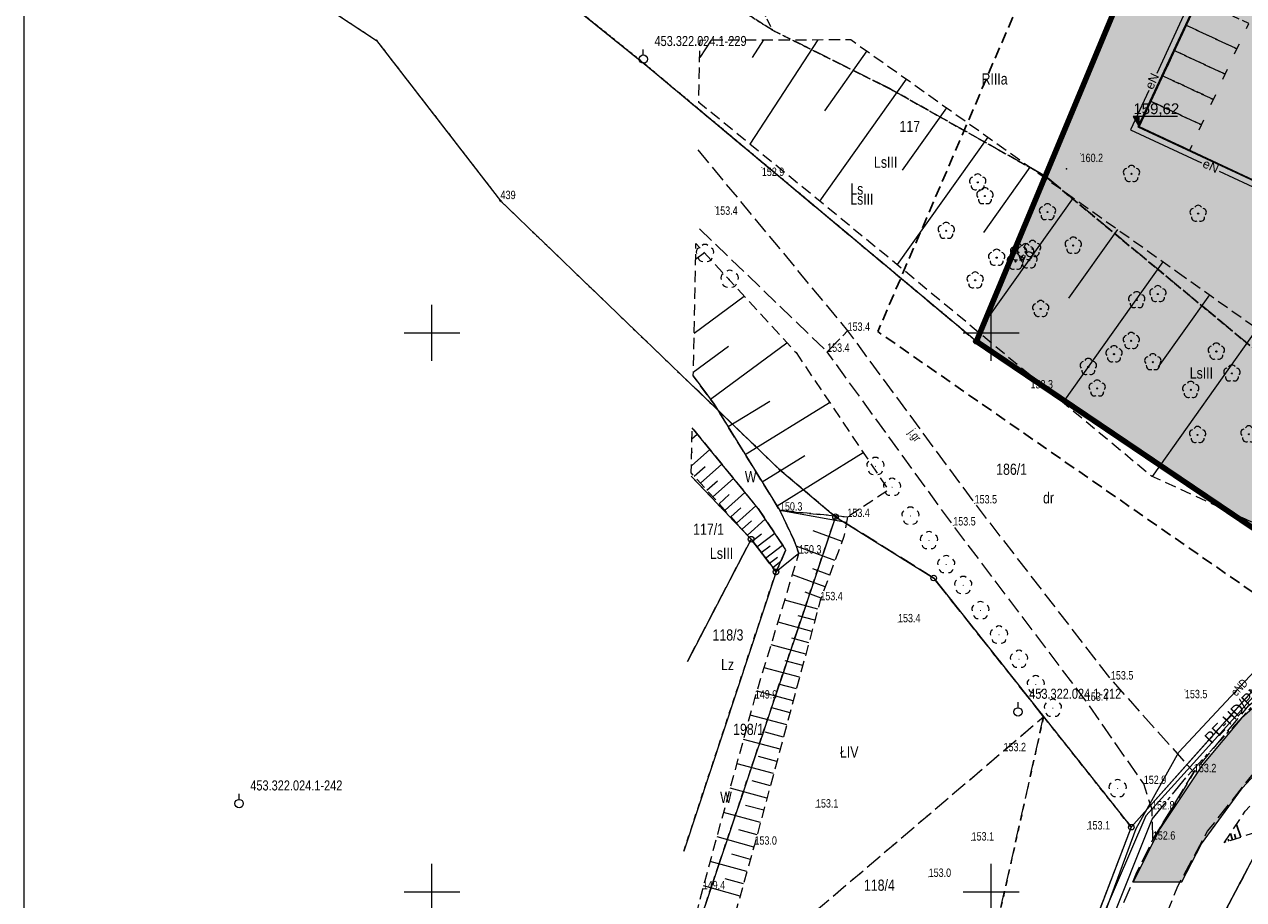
# Model space of a CAD drawing. Header units: millimetres. Extents: x 2049 to 5050, y -1200 to -312.
# Tile 4 of 23: x 2049 to 2158, y -1088 to -1010. Entities that reach past the tile are written whole.
import ezdxf
from ezdxf.enums import TextEntityAlignment as Align

# ---------------------------------------------------------------- set-up
doc = ezdxf.new("R2010")
doc.units = ezdxf.units.MM
for name, pattern in [('0.5_0.5', [1, 0.5, -0.5]), ('1.0_0.5', [1.5, 1, -0.5]), ('1.5_0.5', [2, 1.5, -0.5]), ('219-500', [0]), ('BORDER2', [22.225, 6.35, -3.175, 6.35, -3.175, 0, -3.175]), ('CENTER2', [28.575, 19.05, -3.175, 3.175, -3.175]), ('DOT', [6.35, 0, -6.35]), ('HIDDEN', [9.525, 6.35, -3.175]), ('L_0_04', [1.5, 1, -0.5]), ('L_0_45', [0.5, 0.25, -0.25]), ('L_0_52', [1, 0.75, -0.25])]:
    doc.linetypes.add(name, pattern=pattern)
doc.layers.get('0').update_dxf_attribs({"lineweight": 5})
for name, color, linetype in [('000 Inne (niezydentyfikowane)', 7, 'Continuous'), ('202-punkt graniczny', 7, 'Continuous'), ('203-punkt graniczny', 7, 'Continuous'), ('209-oznaczenie konturu klasyfikacyjnego', 7, 'Continuous'), ('210-oznaczenie konturu użytku gruntowego', 7, 'Continuous'), ('211-numer działki ewidencyjnej', 7, 'Continuous'), ('217-kontur klasyfikacyjny', 7, 'Continuous'), ('218-kontur użytku gruntowego', 7, 'Continuous'), ('219-działka ewidencyjna', 7, 'Continuous'), ('drzewo liściaste', 7, 'Continuous'), ('jezdnia', 7, 'Continuous'), ('jezdnia-Atr17', 7, 'Continuous'), ('pikieta naturalna', 7, 'Continuous'), ('pikieta naturalna-Atr2', 7, 'Continuous'), ('przewód elektroenergetyczny podziemny', 7, 'Continuous'), ('przewód elektroenergetyczny podziemny-Atr1', 7, 'Continuous'), ('skarpa nieumocniona', 7, 'Continuous'), ('woda płynąca', 7, 'Continuous'), ('Wstawianie ramki sekcyjnej z opisem', 7, 'Continuous')]:
    doc.layers.add(name, color=color, linetype=linetype)
for name, color, linetype, lineweight in [('A_hatch nawierzchnia', 253, 'Continuous', 5), ('A_hatch zieleń', 3, 'Continuous', 5), ('A_koty wysokośc.', 53, 'Continuous', 5), ('A_mapa vector', 253, 'Continuous', 5), ('A_parking', 53, 'Continuous', 5), ('A_parking mp', 65, 'Continuous', 5), ('A_pzt granica działki', 1, 'BORDER2', 5), ('A_strefy oddziaływania obiektów', 71, 'L_0_45', 5), ('A_zjazd z drogi', 7, 'Continuous', 5), ('IE_nn', 240, 'Continuous', 5), ('S-ks', 24, 'Continuous', 5), ('S-woda', 160, 'Continuous', 5), ('Z_UWAGI INSTALACJE WODNE', 150, 'Continuous', 5)]:
    doc.layers.add(name, color=color, linetype=linetype, lineweight=lineweight)
doc.styles.add('Arial', font='Arial.ttf')
doc.styles.get("Standard").update_dxf_attribs({"font": 'arial.ttf'})

# ---------------------------------------------------------------- blocks, each defined once
blk = doc.blocks.new('zw$ACAC')
at = {"layer": 'A_parking mp', "linetype": 'HIDDEN', "ltscale": 0.1}
blk.add_lwpolyline([(0.5, 0), (0, 0), (0, -5), (2.5, -5), (2.5, 0), (2, 0)], dxfattribs=at)
blk = doc.blocks.new('zw$83E')
at = {"layer": 'Z_UWAGI INSTALACJE WODNE', "linetype": 'DOT', "ltscale": 0.2}
for q in [(19.09, 40.97), (-40.97, 19.09)]:
    blk.add_line((0, 0), q, dxfattribs=at)
at = {"layer": 'Z_UWAGI INSTALACJE WODNE'}
for radius in [0.2, 0.15]:
    blk.add_circle((0, 0), radius, dxfattribs=at)
at = {"layer": 'Z_UWAGI INSTALACJE WODNE', "linetype": 'DOT', "ltscale": 0.2}
blk.add_arc((0, 0), 45.2, 65.0218, 155.0218, dxfattribs=at)
blk = doc.blocks.new('L_0_02_1')
at = {"color": 0}
blk.add_point((0, 0), dxfattribs=at)
blk = doc.blocks.new('L_0_02_2')
at = {"color": 0}
blk.add_point((0, 0), dxfattribs=at)
blk = doc.blocks.new('OBOP02_01')
at = {"linetype": 'Continuous', "lineweight": 18}
blk.add_hatch(color=0, dxfattribs=at).paths.add_polyline_path([(0, -0.1, 1), (0, 0.1, 1)])
at = {"color": 0, "linetype": 'Continuous', "lineweight": 18}
blk.add_circle((0, 0), 0.1, dxfattribs=at)
for centre, radius, start, end in [((-0.77, 0.25), 0.7, 101.6336, 222.6627), ((0, 0.8), 0.7, 29.8459, 150.1541), ((0.77, 0.25), 0.7, 317.3373, 78.3664), ((-0.46, -0.64), 0.71, 174.3693, 292.5572), ((0.46, -0.64), 0.71, 247.4428, 5.6307)]:
    blk.add_arc(centre, radius, start, end, dxfattribs=at)
blk = doc.blocks.new('zw$F0AB')
at = {"layer": 'A_mapa vector', "linetype": 'Continuous', "lineweight": 0}
for points in [[(31.5, 103.72, 1), (31.5, 103.81, 1)], [(55.53, 101.57, 1), (55.53, 101.66, 1)], [(42.58, 89.39, 1), (42.58, 89.48, 1)], [(67.54, 65.34, 1), (67.54, 65.43, 1)]]:
    blk.add_hatch(color=256, dxfattribs=at).paths.add_polyline_path(points)
at = {"layer": 'A_mapa vector', "linetype": 'CONTINUOUS', "lineweight": 0}
for p, q in [((85.15, 76.86), (135.77, 198.24)), ((24.38, 126.7), (55.53, 101.62)), ((1.49, 123.53), (31.5, 103.77)), ((31.5, 103.77), (42.58, 89.44)), ((55.53, 101.62), (85.15, 76.86)), ((42.58, 89.44), (67.54, 65.39)), ((85.15, 76.86), (117.95, 54.72)), ((67.54, 65.39), (72.55, 61.17)), ((72.55, 61.17), (81.33, 55.69)), ((81.33, 55.69), (99, 33.41)), ((99, 33.41), (117.95, 54.72)), ((99, 33.41), (86.22, 0)), ((103.87, 19.22), (111.36, 33.4))]:
    blk.add_line(p, q, dxfattribs=at)
at = {"layer": 'A_mapa vector', "linetype": 'ByBlock'}
blk.add_lwpolyline([(0, 244.52), (327.07, 244.52), (327.07, 0), (0, 0)], close=True, dxfattribs=at)
at = {"layer": 'A_mapa vector', "linetype": 'L_0_04', "lineweight": 25, "flags": 128}
blk.add_lwpolyline([(132.44, 208.42), (272.32, 142.97), (227.23, 59.26), (127.11, 42.43), (76.33, 77.73)], close=True, dxfattribs=at)
at = {"layer": 'A_mapa vector', "linetype": 'L_0_52', "lineweight": 0, "flags": 128}
for points in [[(27.99, 183.75), (66.9, 104.69)], [(66.9, 104.69), (10.2, 141.44)], [(24.38, 126.7), (55.53, 101.62)], [(66.9, 104.69), (77.46, 99.43)], [(77.46, 99.43), (66.9, 104.69)], [(55.53, 101.62), (85.15, 76.86)], [(77.46, 99.43), (91.31, 91.63)], [(91.31, 91.63), (77.46, 99.43)], [(91.31, 91.63), (120.39, 67.56)], [(120.39, 67.56), (91.31, 91.63)], [(85.15, 76.86), (117.95, 54.72)], [(111.36, 33.4), (93.72, 0)]]:
    blk.add_lwpolyline(points, dxfattribs=at)
at = {"layer": 'A_mapa vector', "linetype": 'L_0_45', "lineweight": 0, "flags": 128}
for points in [[(66.9, 104.69), (10.2, 141.44)], [(10.2, 141.44), (66.9, 104.69)], [(24.38, 126.7), (55.53, 101.62)], [(55.53, 101.62), (24.38, 126.7)], [(1.49, 123.53), (31.5, 103.77)], [(77.46, 99.43), (66.9, 104.69)], [(66.9, 104.69), (77.46, 99.43)], [(31.5, 103.77), (42.58, 89.44)], [(55.53, 101.62), (85.15, 76.86)], [(85.15, 76.86), (55.53, 101.62)], [(91.31, 91.63), (77.46, 99.43)], [(77.46, 99.43), (91.31, 91.63)], [(120.39, 67.56), (91.31, 91.63)], [(91.31, 91.63), (120.39, 67.56)], [(42.58, 89.44), (67.54, 65.39)], [(85.15, 76.86), (117.95, 54.72)], [(117.95, 54.72), (85.15, 76.86)], [(67.54, 65.39), (72.55, 61.17)], [(72.55, 61.17), (81.33, 55.69)], [(81.33, 55.69), (91.16, 43.29)], [(91.16, 43.29), (99, 33.41)], [(99, 33.41), (86.22, 0)], [(93.72, 0), (111.36, 33.4)]]:
    blk.add_lwpolyline(points, dxfattribs=at)
at = {"layer": 'A_mapa vector', "linetype": 'Continuous', "lineweight": 0, "flags": 128}
for points in [[(55.36, 102.47), (55.36, 102.97)], [(36.46, 75.12), (36.46, 80.12)], [(36.46, 75.12), (36.46, 80.12)], [(86.46, 75.12), (86.46, 80.12)], [(86.46, 75.12), (86.46, 80.12)], [(33.96, 77.62), (38.96, 77.62)], [(33.96, 77.62), (38.96, 77.62)], [(83.96, 77.62), (88.96, 77.62)], [(83.96, 77.62), (88.96, 77.62)], [(88.87, 44.09), (88.87, 44.59)], [(19.21, 35.89), (19.21, 36.39)], [(36.46, 25.12), (36.46, 30.12)], [(36.46, 25.12), (36.46, 30.12)], [(86.46, 25.12), (86.46, 30.12)], [(86.46, 25.12), (86.46, 30.12)], [(33.96, 27.62), (38.96, 27.62)], [(33.96, 27.62), (38.96, 27.62)], [(83.96, 27.62), (88.96, 27.62)], [(83.96, 27.62), (88.96, 27.62)]]:
    blk.add_lwpolyline(points, dxfattribs=at)
at = {"layer": 'A_mapa vector', "linetype": 'Continuous', "lineweight": 0}
for centre, radius in [((31.5, 103.77), 0.045), ((55.36, 102.1), 0.375), ((55.53, 101.62), 0.045), ((42.58, 89.44), 0.045), ((85.15, 76.86), 0.25), ((67.54, 65.39), 0.045), ((72.55, 61.17), 0.25), ((81.33, 55.69), 0.25), ((88.87, 43.72), 0.375), ((19.21, 35.52), 0.375), ((99, 33.41), 0.25)]:
    blk.add_circle(centre, radius, dxfattribs=at)
at = {"layer": 'A_mapa vector'}
for p in [(93.21, 92.28), (99.02, 91.84), (85.27, 91.08), (85.91, 89.85), (91.51, 88.42), (104.98, 88.28), (82.45, 86.75), (90.17, 85.13), (93.81, 85.43), (86.96, 84.34), (88.64, 84), (88.92, 84.81), (89.55, 84.85), (89.85, 84.1), (85.04, 82.32), (101.38, 81.09), (90.9, 79.76), (99.49, 80.55), (99, 76.9), (97.46, 75.71), (106.61, 75.95), (95.16, 74.58), (100.93, 75), (108, 73.99), (95.95, 72.65), (104.32, 72.52), (104.93, 68.49)]:
    blk.add_point(p, dxfattribs=at)
at = {"layer": 'A_mapa vector', "linetype": 'Continuous', "yscale": 0.5, "zscale": 0.5}
for name, p, xscale, rotation in [('L_0_02_1', (31.5, 103.77), 0.5, 307.71), ('L_0_02_2', (31.5, 103.77), 0.4999999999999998, 146.64), ('L_0_02_1', (55.53, 101.62), 0.4999999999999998, 320.11), ('L_0_02_2', (55.53, 101.62), 0.5, 141.16), ('L_0_02_1', (42.58, 89.44), 0.5, 316.06), ('L_0_02_2', (42.58, 89.44), 0.5, 127.71), ('L_0_02_2', (85.15, 76.86), 0.4999999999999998, 140.11), ('L_0_02_1', (85.15, 76.86), 0.5, 67.36), ('L_0_02_1', (85.15, 76.86), 0.5, 325.98), ('L_0_02_1', (67.54, 65.39), 0.5, 319.89), ('L_0_02_2', (67.54, 65.39), 0.4999999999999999, 136.06), ('L_0_02_2', (72.55, 61.17), 0.5, 139.89), ('L_0_02_1', (72.55, 61.17), 0.5, 328.03), ('L_0_02_1', (81.33, 55.69), 0.5, 308.42), ('L_0_02_2', (81.33, 55.69), 0.5, 148.03), ('L_0_02_2', (99, 33.41), 0.5, 128.42), ('L_0_02_1', (99, 33.41), 0.5, 249.08), ('L_0_02_1', (99, 33.41), 0.5, 48.35)]:
    blk.add_blockref(name, p, dxfattribs=dict(at, xscale=xscale, rotation=rotation))
at = {"layer": 'A_mapa vector', "linetype": 'Continuous', "xscale": 0.5, "yscale": 0.5, "zscale": 0.5}
for p in [(85.27, 91.08), (99.02, 91.84), (85.91, 89.85), (91.51, 88.42), (104.98, 88.28), (82.45, 86.75), (93.81, 85.43), (86.96, 84.34), (88.92, 84.81), (89.55, 84.85), (90.17, 85.13), (88.64, 84), (89.85, 84.1), (85.04, 82.32), (101.38, 81.09), (99.49, 80.55), (90.9, 79.76), (99, 76.9), (97.46, 75.71), (106.61, 75.95), (95.16, 74.58), (100.93, 75), (108, 73.99), (95.95, 72.65), (104.32, 72.52), (104.93, 68.49), (109.52, 68.55)]:
    blk.add_blockref('OBOP02_01', p, dxfattribs=at)
at = {"layer": 'A_mapa vector', "style": 'Arial', "width": 0.78}
for s, height, p in [('453.322.024.1-229', 0.9, (56.36, 104.17)), ('Ls', 1, (73.88, 90.98)), ('439', 0.75, (42.58, 90.33)), ('LsIII', 1, (73.88, 90.08)), ('453.322.024.1-212', 0.9, (89.87, 45.79)), ('453.322.024.1-242', 0.9, (20.21, 37.59))]:
    blk.add_text(s, height=height, dxfattribs=at).set_placement(p, align=Align.TOP_LEFT)
blk = doc.blocks.new('zw$CA91')
at = {"layer": 'A_koty wysokośc.'}
h = blk.add_hatch(color=256, dxfattribs=at)
h.dxf.hatch_style = 1
h.paths.add_polyline_path([(-0.448, 0.753), (0, 0), (0, 0.753)])
blk.add_lwpolyline([(2.874, 0.753), (-0.448, 0.753), (0, 0), (0, 0.753)], dxfattribs=at)
blk = doc.blocks.new('PW01')
at = {"linetype": 'Continuous', "lineweight": 13}
h = blk.add_hatch(color=0, dxfattribs=at)
edge = h.paths.add_edge_path()
edge.add_arc((0, 0), 0.045, 0, 360)
blk = doc.blocks.new('OP021')
at = {"linetype": 'Continuous', "lineweight": 13}
h = blk.add_hatch(color=0, dxfattribs=at)
edge = h.paths.add_edge_path()
edge.add_arc((0, 0), 0.05, 0, 360)
at = {"color": 0, "linetype": 'Continuous', "lineweight": 13}
for centre, start, end in [((-0.38, 0.124), 121.308, 202.548), ((0, 0.4), 49.272, 130.728), ((0.38, 0.124), 337.452, 58.692), ((-0.235, -0.324), 193.221, 274.871), ((0.235, -0.324), 265.129, 346.779)]:
    blk.add_arc(centre, 0.4, start, end, dxfattribs=at)
blk = doc.blocks.new('202')
at = {"color": 0, "linetype": 'Continuous', "lineweight": 0}
blk.add_circle((0, 0), 0.25, dxfattribs=at)
blk = doc.blocks.new('203')
at = {"linetype": 'Continuous', "lineweight": 0}
h = blk.add_hatch(color=0, dxfattribs=at)
edge = h.paths.add_edge_path()
edge.add_arc((0, 0), 0.045, 0, 360)
blk = doc.blocks.new('rrr')
at = {"layer": '000 Inne (niezydentyfikowane)', "color": 7, "linetype": 'Continuous', "lineweight": 13}
for p, q in [((1.71, 79.79), (0.69, 78.23)), ((11.27, 79.82), (5.18, 70.47)), ((6.41, 79.81), (5.38, 78.23)), ((15.63, 78.81), (11.84, 73.47)), ((19.16, 76.3), (11.4, 65.39)), ((22.77, 73.73), (18.8, 68.15)), ((26.46, 71.1), (18.35, 59.7)), ((30.23, 68.42), (26.08, 62.57)), ((34.1, 65.67), (25.58, 53.69)), ((38.06, 62.85), (33.69, 56.71)), ((0.33, 60.19), (1.11, 60.77)), ((42.12, 59.96), (33.17, 47.38)), ((0.19, 53.57), (4.67, 56.88)), ((46.28, 57), (41.7, 50.55)), ((50.55, 53.98), (41.17, 40.74)), ((0.12, 50.08), (3.26, 52.4)), ((1.66, 47.66), (8.49, 52.72)), ((3.23, 45.21), (6.95, 47.5)), ((4.77, 42.71), (12.31, 47.37)), ((0, 44.12), (0.47, 44.54)), ((-0.05, 41.7), (1.59, 43.18)), ((-0.02, 42.9), (0.04, 42.96)), ((6.28, 40.27), (10.1, 42.62)), ((7.61, 38.13), (15.32, 42.89)), ((0.21, 40.77), (1.17, 41.64)), ((0.77, 40.15), (2.67, 41.86)), ((1.33, 39.53), (2.27, 40.37)), ((1.88, 38.92), (3.72, 40.58)), ((2.96, 37.73), (4.74, 39.33)), ((2.42, 38.32), (3.33, 39.13)), ((3.48, 37.15), (4.36, 37.94)), ((3.99, 36.58), (5.72, 38.13)), ((13.81, 36.64), (7.87, 37.7)), ((4.49, 36.03), (5.32, 36.78)), ((4.96, 35.5), (6.56, 36.94)), ((5.4, 34.99), (6.22, 35.61)), ((5.81, 34.46), (7.4, 35.68)), ((13.42, 34.93), (10.85, 35.88)), ((6.2, 33.95), (6.98, 34.54)), ((6.58, 33.45), (8.11, 34.62)), ((12.79, 33.23), (9.33, 34.51)), ((6.93, 33), (7.64, 33.54)), ((7.22, 32.62), (7.95, 33.17)), ((11.92, 30.87), (8.99, 31.96)), ((12.32, 31.94), (10.82, 32.5)), ((11.26, 28.88), (8.3, 29.68)), ((11.55, 29.87), (10.11, 30.4)), ((10.73, 26.89), (7.7, 27.71)), ((11, 27.89), (9.5, 28.29)), ((10.46, 25.88), (8.93, 26.3)), ((10.18, 24.87), (7.09, 25.7)), ((9.91, 23.84), (8.34, 24.26)), ((9.63, 22.8), (6.46, 23.65)), ((9.34, 21.75), (7.74, 22.18)), ((9.06, 20.68), (5.82, 21.56)), ((8.77, 19.61), (7.14, 20.05)), ((8.48, 18.53), (5.21, 19.41)), ((8.18, 17.44), (6.55, 17.88)), ((7.89, 16.35), (4.62, 17.23)), ((7.6, 15.27), (5.96, 15.71)), ((7.3, 14.18), (4.03, 15.06)), ((7.01, 13.08), (5.37, 13.53)), ((6.71, 11.99), (3.43, 12.88)), ((6.42, 10.9), (4.78, 11.34)), ((6.12, 9.8), (2.83, 10.69)), ((5.83, 8.71), (4.18, 9.15)), ((5.53, 7.61), (2.24, 8.52)), ((5.23, 6.51), (3.58, 6.97)), ((4.92, 5.42), (1.64, 6.33)), ((4.62, 4.32), (2.98, 4.78)), ((4.31, 3.23), (1.04, 4.14))]:
    blk.add_line(p, q, dxfattribs=at)
at = {"layer": '000 Inne (niezydentyfikowane)', "color": 7, "linetype": 'Continuous', "lineweight": 25, "flags": 128}
for points in [[(48.33, 8.24), (48.15, 8.81)], [(48.65, 8.34), (48.51, 8.75)], [(49.08, 8.48), (48.7, 9.63)], [(47.71, 8.03), (47.69, 8.11)], [(48.02, 8.14), (47.97, 8.3)]]:
    blk.add_lwpolyline(points, dxfattribs=at)
at = {"layer": '217-kontur klasyfikacyjny', "color": 3, "linetype": '1.5_0.5', "lineweight": 18, "flags": 128}
for points in [[(17.75, 75.41), (8.91, 79.81)], [(31.6, 67.61), (36.72, 79.89)], [(31.6, 67.61), (17.75, 75.41)], [(0.6, 73.61), (25.44, 52.84)], [(60.68, 43.54), (31.6, 67.61)], [(25.44, 52.84), (58.24, 30.7)], [(5.29, 35.14), (-0.07, 40.79)], [(12.84, 37.15), (-0.97, -3.99)], [(21.62, 31.67), (12.84, 37.15)], [(-0.4, 24.21), (5.29, 35.14)], [(31.45, 19.27), (21.62, 31.67)], [(-1.06, -8.46), (31.45, 19.27)], [(18.48, -38.79), (31.45, 19.27)], [(51.65, 9.38), (32.29, -27.28)]]:
    blk.add_lwpolyline(points, dxfattribs=at)
at = {"layer": '218-kontur użytku gruntowego', "color": 3, "linetype": '0.5_0.5', "lineweight": 18, "flags": 128}
for points in [[(17.75, 75.41), (8.91, 79.81)], [(31.6, 67.61), (36.72, 79.89)], [(31.6, 67.61), (17.75, 75.41)], [(0.6, 73.61), (25.44, 52.84)], [(60.68, 43.54), (31.6, 67.61)], [(25.44, 52.84), (58.24, 30.7)], [(7.83, 41.37), (0.1, 48.82)], [(-0.07, 40.79), (5.29, 35.14)], [(12.84, 37.15), (7.83, 41.37)], [(-0.97, -3.99), (12.84, 37.15)], [(21.62, 31.67), (12.84, 37.15)], [(5.29, 35.14), (-0.4, 24.21)], [(7.52, 32.22), (5.29, 35.14)], [(-0.74, 7.23), (7.52, 32.22)], [(31.45, 19.27), (21.62, 31.67)], [(-1.06, -8.46), (31.45, 19.27)], [(31.45, 19.27), (18.48, -38.79)], [(39.29, 9.39), (31.45, 19.27)], [(24.81, -28.48), (39.29, 9.39)], [(51.65, 9.38), (32.29, -27.28)]]:
    blk.add_lwpolyline(points, dxfattribs=at)
at = {"layer": '219-działka ewidencyjna', "color": 3, "linetype": '219-500', "lineweight": 18, "flags": 128}
for points in [[(25.44, 52.84), (36.72, 79.89)], [(0.6, 73.61), (25.44, 52.84)], [(25.44, 52.84), (58.24, 30.7)], [(0.1, 48.82), (7.83, 41.37)], [(-0.07, 40.79), (5.29, 35.14)], [(7.83, 41.37), (12.84, 37.15)], [(12.84, 37.15), (-0.97, -3.99)], [(12.84, 37.15), (21.62, 31.67)], [(5.29, 35.14), (-0.4, 24.21)], [(5.29, 35.14), (7.52, 32.22)], [(7.52, 32.22), (-0.74, 7.23)], [(21.62, 31.67), (39.29, 9.39)], [(39.29, 9.39), (58.24, 30.7)], [(39.29, 9.39), (24.81, -28.48)], [(32.29, -27.28), (51.65, 9.38)]]:
    blk.add_lwpolyline(points, dxfattribs=at)
at = {"layer": 'jezdnia', "color": 7, "linetype": '1.5_0.5', "lineweight": 18, "flags": 128}
for points in [[(0.52, 69.96), (13.92, 53.78), (12.09, 51.9), (0.39, 63.18)], [(129.76, 36.65), (124.94, 35.9), (104.27, 31.99), (75.29, 27.26), (69.6, 26.33), (65.4, 25.14), (60.28, 22.91), (56.38, 20.43), (51.29, 15.58), (46.09, 9.02), (43.42, 4.09), (39.47, -5.73), (32.43, -22.93), (31.58, -26.84), (32.46, -30.03), (39.95, -39.61), (47.68, -49.47), (50.38, -53.13), (50.68, -57.55), (48.57, -62.15), (44.92, -68.09), (45.49, -68.81), (44.84, -70.03), (41.01, -66.07), (44.76, -60.66), (46.43, -57.62), (46.66, -55.13), (45.59, -52.32), (41.64, -48.2), (32.55, -37.4), (27.81, -30.57), (26.78, -27.08), (28.91, -19.61), (31.22, -14.84), (39.79, 5.35), (41.22, 8.27), (44.89, 14.3), (49.77, 20.23), (53.76, 23.46), (57.79, 25.97), (62.79, 28.63), (69.06, 30.68), (77.95, 31.71), (92.25, 33.86), (110.58, 36.99), (129.79, 40.22)]]:
    blk.add_lwpolyline(points, dxfattribs=at)
blk.add_lwpolyline([(12.09, 51.9), (13.92, 53.78), (25.28, 38.34), (37.47, 22.59), (44.89, 14.3), (41.22, 8.27), (41.15, 10.97), (40.41, 13.25), (35.23, 20.69), (23.37, 36.37)], close=True, dxfattribs=at)
at = {"layer": 'przewód elektroenergetyczny podziemny', "color": 1, "linetype": 'Continuous', "lineweight": 18, "flags": 128}
for points in [[(129.82, 42.65), (122.13, 40.05), (119.12, 39.49), (118.38, 39.35), (101.72, 36.85), (69.8, 32.28), (58.63, 30.43), (45.41, 15.75), (40.58, 10.41), (36.67, 1.24), (25.19, -28.29), (30.32, -35.03), (45.58, -55.06), (43.28, -59.52), (41.44, -63.86), (39.6, -65.46), (34.79, -73.48), (52.5, -93.07), (50.24, -96.2)], [(40.91, -63.7), (45.17, -55.16), (42.5, -50.91), (25.71, -28.32), (30.71, -15.11), (39.74, 9.26), (43.53, 16.11), (53.26, 26.49), (59.15, 29.97), (66.44, 31.28), (81.38, 33.1), (94.74, 35.23), (102.41, 36.1), (116.5, 38.42), (129.8, 41.15)]]:
    blk.add_lwpolyline(points, dxfattribs=at)
at = {"layer": 'skarpa nieumocniona', "color": 7, "linetype": '1.0_0.5', "lineweight": 18, "flags": 128}
for points in [[(43.4, 59.05), (57.16, 49.29), (67.51, 40.31), (95.39, 39.03), (117.83, 41.6), (129.82, 43.02), (129.82, 42.66), (120.77, 39.7), (94.13, 35.97), (65.88, 31.1), (61.93, 31.44), (50.95, 36.27), (41.11, 40.77), (17.77, 60.18), (0.61, 74.21), (0.72, 79.79), (14.2, 79.83)], [(43.4, 59.05), (57.16, 49.29), (67.51, 40.31), (95.39, 39.03), (117.83, 41.6), (129.82, 43.02), (129.82, 42.66), (120.77, 39.7), (94.13, 35.97), (65.88, 31.1), (61.93, 31.44), (50.95, 36.27), (41.11, 40.77), (17.77, 60.18), (0.61, 74.21), (0.72, 79.79), (14.2, 79.83)], [(9.31, 51.83), (17.58, 39.54), (13.9, 37.13), (7.87, 37.7), (1.99, 47.22), (0.12, 49.75), (0.35, 61.59)], [(9.31, 51.83), (17.58, 39.54), (13.9, 37.13), (7.87, 37.7), (1.99, 47.22), (0.12, 49.75), (0.35, 61.59)], [(5.93, 37.88), (8.4, 34.19), (7.52, 32.22), (5.29, 35.14), (-0.06, 41.07), (0.02, 45.09)], [(5.93, 37.88), (8.4, 34.19), (7.52, 32.22), (5.29, 35.14), (-0.06, 41.07), (0.02, 45.09)], [(13.9, 37.13), (13.59, 35.39), (11.48, 29.68), (5.59, 7.82), (0.67, -9.87), (11.74, -25.09), (29.37, -49.2), (38.96, -61.94), (39.52, -63.79), (34.9, -58.76), (25.33, -47.28), (9.13, -26.7), (-1.13, -12.16), (-0.96, -3.83), (0.96, 3.83), (5.62, 20.89), (9.57, 33.86), (9.11, 35.1), (7.87, 37.7)], [(13.9, 37.13), (13.59, 35.39), (11.48, 29.68), (5.59, 7.82), (0.67, -9.87), (11.74, -25.09), (29.37, -49.2), (38.96, -61.94), (39.52, -63.79), (34.9, -58.76), (25.33, -47.28), (9.13, -26.7), (-1.13, -12.16), (-0.96, -3.83), (0.96, 3.83), (5.62, 20.89), (9.57, 33.86), (9.11, 35.1), (7.87, 37.7)], [(63.26, 22.18), (72.41, 25.77), (87.96, 28.49), (103.67, 31.18), (115.53, 32.9), (116.19, 31.5), (102.1, 28.41), (72.81, 23.42), (64.71, 19.48), (51.51, 9.28), (47.61, 8), (49.49, 10.81), (55.95, 17.83)], [(63.26, 22.18), (72.41, 25.77), (87.96, 28.49), (103.67, 31.18), (115.53, 32.9), (116.19, 31.5), (102.1, 28.41), (72.81, 23.42), (64.71, 19.48), (51.51, 9.28), (47.61, 8), (49.49, 10.81), (55.95, 17.83)]]:
    blk.add_lwpolyline(points, close=True, dxfattribs=at)
at = {"layer": 'woda płynąca', "color": 141, "linetype": 'Continuous', "lineweight": 18, "flags": 128}
for points in [[(0.12, 49.75), (1.99, 47.22), (7.87, 37.7), (9.11, 35.1)], [(9.11, 35.1), (9.57, 33.86), (7.52, 32.22), (8.4, 34.19), (5.93, 37.88), (0.02, 45.09)]]:
    blk.add_lwpolyline(points, dxfattribs=at)
at = {"layer": 'Wstawianie ramki sekcyjnej z opisem', "color": 7, "linetype": 'Continuous', "lineweight": 13, "flags": 128}
for points in [[(26.75, 51.1), (26.75, 56.1)], [(24.25, 53.6), (29.25, 53.6)], [(26.75, 1.1), (26.75, 6.1)], [(24.25, 3.6), (29.25, 3.6)]]:
    blk.add_lwpolyline(points, dxfattribs=at)
at = {"layer": '202-punkt graniczny', "color": 3, "linetype": 'Continuous', "lineweight": 18}
for p in [(25.44, 52.84), (12.84, 37.15), (5.29, 35.14), (7.52, 32.22), (21.62, 31.67), (39.29, 9.39)]:
    blk.add_blockref('202', p, dxfattribs=at)
at = {"layer": '203-punkt graniczny', "color": 3, "linetype": 'Continuous', "lineweight": 18}
blk.add_blockref('203', (7.83, 41.37), dxfattribs=at)
at = {"layer": 'drzewo liściaste', "color": 94, "linetype": 'Continuous', "lineweight": 18}
for p in [(1.17, 60.71), (3.37, 58.41), (16.41, 41.66), (17.9, 39.79), (19.54, 37.22), (21.2, 35.03), (22.74, 32.88), (24.26, 31.02), (25.8, 28.77), (27.46, 26.58), (29.25, 24.41), (30.75, 22.14), (32.28, 20.03), (38.07, 12.85)]:
    blk.add_blockref('OP021', p, dxfattribs=at)
at = {"layer": 'pikieta naturalna', "color": 7, "linetype": 'Continuous', "lineweight": 13}
for p in [(34.76, 69.62), (6.25, 68.38), (2.08, 64.91), (13.92, 53.78), (12.09, 51.9), (30.28, 49.38), (25.28, 38.34), (7.87, 37.7), (13.9, 37.13), (23.37, 36.37), (9.57, 33.86), (11.48, 29.68), (18.43, 27.71), (37.47, 22.59), (5.62, 20.89), (35.23, 20.69), (44.09, 21.67), (27.87, 16.18), (44.89, 14.3), (40.41, 13.25), (11.09, 11.14), (41.15, 10.97), (35.38, 9.18), (5.59, 7.82), (25.01, 8.19), (41.22, 8.27), (21.17, 4.94), (0.96, 3.83)]:
    blk.add_blockref('PW01', p, dxfattribs=at)
at = {"layer": '209-oznaczenie konturu klasyfikacyjnego', "color": 3, "linetype": 'Continuous', "lineweight": 18, "width": 0.79}
for p in [(16.28, 68.36), (44.52, 49.5)]:
    blk.add_text('LsIII', height=1, dxfattribs=at).set_placement(p)
at = {"layer": '210-oznaczenie konturu użytku gruntowego', "color": 3, "linetype": 'Continuous', "lineweight": 18, "width": 0.79}
for s, p in [('RIIIa', (25.9, 75.81)), ('W', (4.73, 40.24)), ('dr', (31.4, 38.34)), ('LsIII', (1.61, 33.38)), ('Lz', (2.6, 23.43)), ('ŁIV', (13.24, 15.61)), ('W', (2.52, 11.55))]:
    blk.add_text(s, height=1, dxfattribs=at).set_placement(p)
at = {"layer": '211-numer działki ewidencyjnej', "color": 3, "linetype": 'Continuous', "lineweight": 18, "width": 0.79}
for s, p in [('117', (18.56, 71.56)), ('117/1', (0.11, 35.54)), ('118/3', (1.84, 26.08)), ('198/1', (3.68, 17.64)), ('118/4', (15.38, 3.7))]:
    blk.add_text(s, height=1, dxfattribs=at).set_placement(p)
blk.add_text('186/1', height=1, dxfattribs=at).set_placement((27.21, 41.9), align=Align.TOP_LEFT)
at = {"layer": 'jezdnia-Atr17', "color": 7, "width": 0.765}
blk.add_text('j.gr', height=0.75, rotation=306.343, dxfattribs=at).set_placement((19.31, 44.67))
at = {"layer": 'pikieta naturalna-Atr2', "color": 7, "width": 0.765}
for s, p in [('160.2', (34.76, 69.62)), ('152.9', (6.25, 68.38)), ('153.4', (2.08, 64.91)), ('153.3', (30.28, 49.38)), ('153.5', (44.09, 21.67))]:
    blk.add_text(s, height=0.75, dxfattribs=at).set_placement(p, align=Align.TOP_LEFT)
for s, p in [('153.4', (13.92, 53.78)), ('153.4', (12.09, 51.9)), ('150.3', (7.87, 37.7)), ('153.5', (25.28, 38.34)), ('153.4', (13.9, 37.13)), ('153.5', (23.37, 36.37)), ('150.3', (9.57, 33.86)), ('153.4', (11.48, 29.68)), ('153.4', (18.43, 27.71)), ('153.5', (37.47, 22.59)), ('149.9', (5.62, 20.89)), ('153.4', (35.23, 20.69)), ('153.2', (27.87, 16.18)), ('153.2', (44.89, 14.3)), ('152.9', (40.41, 13.25)), ('153.1', (11.09, 11.14)), ('152.8', (41.15, 10.97)), ('153.1', (35.38, 9.18)), ('153.1', (25.01, 8.19)), ('152.6', (41.22, 8.27)), ('153.0', (5.59, 7.82)), ('153.0', (21.17, 4.94)), ('149.4', (0.96, 3.83))]:
    blk.add_text(s, height=0.75, dxfattribs=at).set_placement(p)
at = {"layer": 'przewód elektroenergetyczny podziemny-Atr1', "color": 1, "width": 0.765}
blk.add_text('eND', height=0.75, rotation=46.854, dxfattribs=at).set_placement((48.4, 21.3), align=Align.MIDDLE_LEFT)

msp = doc.modelspace()

# ---------------------------------------------------------------- hatches: boundary and pattern name
at = {"layer": 'A_hatch nawierzchnia'}
h = msp.add_hatch(dxfattribs=at)
h.set_pattern_fill('CONC', color=256, scale=0.1, angle=45)
h.set_pattern_definition([(45, (10.2406, -378.4398), (-1.7960512, 1.7960512), [0, -2.54]), (45, (10.8872, -379.0504), (-1.7960512, 1.7960512), [0, -2.54]), (45, (9.9712, -378.0267), (-1.7960512, 1.7960512), [0, -2.54]), (23.1986, (9.59404, -379.5174), (7.18420523, 3.5921031), [0.2735656, -13.4047535]), (261.8699, (9.8455, -379.40965), (1.79605086, 8.9802562), [0.127, -12.573]), (175.6013, (9.82753, -379.53538), (19.75656246, -1.796048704), [0.2341753, -23.1834665]), (251.5651, (9.4504, -380.3436), (3.86e-06, -3.5921033), [0.056797, -5.6228158]), (11.3099, (9.4324, -380.3975), (5.38815528, 1.79604803), [0.0915822, -9.0665198]), (153.4349, (9.5222, -380.3795), (-5.38815159, 1.79605487), [0.0803224, -7.9518637]), (270, (10.7794, -379.3737), (1.7960518, -1.7960518), [0.107762, -3.484339]), (45, (10.7794, -379.4815), (4e-16, 3.5921024), [0.1524, -2.3876]), (180, (10.8872, -379.3737), (-1.7960518, -1.7960518), [0.107762, -3.484339]), (296.5651, (9.4144, -378.4398), (-1.79605487, 5.38815159), [0.0803224, -7.9518637]), (45, (9.4504, -378.5116), (4e-16, 3.5921024), [0.127, -2.413]), (188.1301, (9.54016, -378.42183), (-8.9802562, -1.79605086), [0.127, -12.573]), (258.6901, (8.4446, -379.3737), (1.79604803, 5.38815528), [0.0915822, -9.0665198]), (26.5651, (8.4266, -379.4635), (-5.38815159, -1.79605487), [0.1606448, -7.8715413]), (171.8699, (8.5703, -379.3917), (8.9802562, -1.79605086), [0.127, -12.573]), (45, (9.0373, -378.9247), (-1.7960512, 1.7960512), [0, -2.54]), (45, (9.0193, -379.8766), (-1.7960512, 1.7960512), [0, -2.54]), (45, (10.1867, -380.0383), (-1.7960512, 1.7960512), [0, -2.54]), (45, (10.115, -378.9966), (-1.7960512, 1.7960512), [0, -2.54]), (45, (9.2887, -379.212), (-1.7960512, 1.7960512), [0, -2.54]), (45, (8.8397, -379.5533), (-1.7960512, 1.7960512), [0, -2.54]), (45, (9.109, -379.4995), (-1.7960512, 1.7960512), [0, -2.54]), (45, (9.4683, -380.0024), (-1.7960512, 1.7960512), [0, -2.54]), (45, (8.9654, -380.3616), (-1.7960512, 1.7960512), [0, -2.54]), (45, (8.5703, -379.9305), (-1.7960512, 1.7960512), [0, -2.54]), (45, (8.1213, -379.5893), (-1.7960512, 1.7960512), [0, -2.54]), (45, (8.6062, -378.9606), (-1.7960512, 1.7960512), [0, -2.54]), (45, (8.9295, -378.4937), (-1.7960512, 1.7960512), [0, -2.54]), (45, (9.63, -377.937), (-1.7960512, 1.7960512), [0, -2.54]), (45, (9.7557, -378.9247), (-1.7960512, 1.7960512), [0, -2.54]), (45, (9.2528, -378.781), (-1.7960512, 1.7960512), [0, -2.54]), (45, (10.2586, -379.4995), (-1.7960512, 1.7960512), [0, -2.54]), (45, (9.8096, -380.128), (-1.7960512, 1.7960512), [0, -2.54]), (45, (10.7435, -379.9844), (-1.7960512, 1.7960512), [0, -2.54]), (45, (10.043, -380.4693), (-1.7960512, 1.7960512), [0, -2.54]), (45, (9.5222, -381.098), (-1.7960512, 1.7960512), [0, -2.54]), (45, (9.8275, -380.9722), (-1.7960512, 1.7960512), [0, -2.54]), (45, (9.594, -380.7028), (-1.7960512, 1.7960512), [0, -2.54]), (45, (11.0848, -379.7868), (-1.7960512, 1.7960512), [0, -2.54]), (45, (10.564, -378.835), (-1.7960512, 1.7960512), [0, -2.54]), (45, (9.9353, -378.386), (-1.7960512, 1.7960512), [0, -2.54]), (45, (10.4023, -380.5052), (-1.7960512, 1.7960512), [0, -2.54])])
h.paths.add_polyline_path([(2148.98, -1019.01), (2161.55, -1024.87), (2219.65, -1027.66), (2248.78, -1041.24), (2249.52, -1045.36), (2258.64, -1043.88), (2255.8, -1038.44), (2225.28, -1024.22), (2225.49, -1023.77), (2224.4, -1023.26), (2224.19, -1023.71), (2202.62, -1013.66), (2202.83, -1013.21), (2201.74, -1012.7), (2201.53, -1013.16), (2179.96, -1003.11), (2180.17, -1002.65), (2179.08, -1002.15), (2178.87, -1002.6), (2160.59, -994.09)])
at = {"layer": 'A_hatch zieleń'}
h = msp.add_hatch(dxfattribs=at)
h.set_pattern_fill('DOTS', color=256, scale=0.25, angle=45, style=2)
h.set_pattern_definition([(45, (9.53627, -381.61447), (-0.1403165, 0.420949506), [0, -0.396875])])
h.paths.add_polyline_path([(2134.43, -1038.22), (2185.05, -916.84), (2227.21, -936.48), (2304.21, -972.32), (2286.48, -1008.19), (2274.51, -1032.39), (2268.77, -1038.8), (2268.41, -1037.76), (2299.17, -971.73), (2282.12, -963.79), (2281.34, -965.48), (2247.95, -949.93), (2248.92, -947.86), (2223.81, -936.16), (2222.85, -938.23), (2187.28, -921.66), (2174.28, -949.58), (2172.74, -948.87), (2170.98, -952.64), (2172.52, -953.35), (2159.36, -981.61), (2155.45, -991.23), (2179.04, -1002.22), (2178.9, -1002.53), (2160.55, -993.98), (2148.87, -1019.05), (2161.53, -1024.95), (2219.63, -1027.74), (2248.71, -1041.29), (2249.49, -1045.66), (2167.23, -1060.36)])
h.paths.add_polyline_path([(2185.23, -1046.47), (2178.19, -1045.3), (2179.28, -1038.38), (2186.25, -1039.42)], flags=16)
h.paths.add_polyline_path([(2196.01, -1044.41), (2189.98, -1043.98), (2190.31, -1038.92), (2196.31, -1039.34)], flags=16)
at = {"layer": 'A_zjazd z drogi'}
h = msp.add_hatch(color=252, dxfattribs=at)
h.dxf.hatch_style = 2
h.paths.add_polyline_path([(2148.46, -1086.55), (2150.84, -1081.82), (2154.66, -1076.1), (2158.13, -1071.91), (2162.15, -1068.37), (2167.15, -1065.14), (2173.01, -1062.14), (2177.57, -1060.81), (2186.15, -1059.59), (2202.87, -1057.1), (2242.86, -1050.21), (2258.39, -1046.65), (2266.3, -1043.33), (2271.12, -1040.45), (2274.68, -1037.2), (2276.83, -1034.06), (2289.09, -1010.74), (2294.14, -1010.74), (2286.73, -1024.42), (2279.58, -1037.56), (2276.95, -1040.93), (2273.99, -1043.48), (2267.86, -1046.79), (2262.04, -1049.31), (2256.63, -1051.25), (2245.36, -1053.43), (2222.58, -1057.48), (2197.52, -1061.77), (2179.85, -1064.49), (2175.32, -1065.75), (2170.56, -1067.73), (2166, -1070.45), (2162.8, -1073.21), (2158.23, -1078.14), (2154.56, -1083.15), (2152.79, -1086.55)])

# ---------------------------------------------------------------- linework, layer by layer
at = {"layer": 'A_parking'}
for points in [[(2179.04, -1002.22), (2178.9, -1002.53), (2160.55, -993.98), (2148.87, -1019.05), (2161.53, -1024.95), (2219.63, -1027.74)], [(2258.7, -1044.01), (2255.8, -1038.44), (2225.21, -1024.19), (2225.38, -1023.81), (2224.44, -1023.37), (2224.26, -1023.75), (2202.54, -1013.63), (2202.72, -1013.25), (2201.78, -1012.81), (2201.6, -1013.19), (2179.96, -1003.11), (2180.13, -1002.73), (2179.12, -1002.25), (2178.94, -1002.63), (2160.59, -994.09), (2148.98, -1019.01), (2161.55, -1024.87), (2219.65, -1027.66)]]:
    msp.add_lwpolyline(points, dxfattribs=at)
at = {"layer": 'A_pzt granica działki', "ltscale": 0.2, "const_width": 0.3}
msp.add_lwpolyline([(2185.05, -916.84), (2227.21, -936.48), (2304.21, -972.32), (2286.48, -1008.19), (2274.51, -1032.39), (2268.71, -1038.87), (2258.93, -1043.97), (2167.23, -1060.36), (2134.43, -1038.22)], close=True, dxfattribs=at)
at = {"layer": 'A_strefy oddziaływania obiektów', "ltscale": 5, "const_width": 0.5}
msp.add_lwpolyline([(2150.65, -999.33), (2150.65, -999.33), (2134.43, -1038.22), (2167.23, -1060.36), (2245.34, -1046.4)], dxfattribs=at)
at = {"layer": 'A_zjazd z drogi'}
for points in [[(2289.09, -1010.74), (2276.83, -1034.06), (2274.68, -1037.2), (2271.12, -1040.45), (2266.3, -1043.33), (2258.39, -1046.65), (2242.86, -1050.21), (2202.87, -1057.1), (2186.15, -1059.59), (2177.57, -1060.81), (2173.01, -1062.14), (2167.15, -1065.14), (2162.15, -1068.37), (2158.13, -1071.91), (2154.66, -1076.1), (2150.84, -1081.82), (2148.46, -1086.55)], [(2148.46, -1086.55), (2152.79, -1086.55), (2154.56, -1083.15), (2158.23, -1078.14), (2162.8, -1073.21), (2166, -1070.45), (2170.56, -1067.73), (2175.32, -1065.75), (2179.85, -1064.49), (2197.52, -1061.77), (2222.58, -1057.48), (2245.36, -1053.43), (2256.63, -1051.25), (2262.04, -1049.31), (2267.86, -1046.79), (2273.99, -1043.48), (2276.95, -1040.93), (2279.58, -1037.56), (2286.73, -1024.42), (2294.14, -1010.74)]]:
    msp.add_lwpolyline(points, dxfattribs=at)

# ---------------------------------------------------------------- block references
at = {"layer": 'A_parking mp', "rotation": 245.0218058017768}
for p in [(2158.79, -1009.8), (2157.73, -1012.06), (2156.68, -1014.33), (2155.62, -1016.59), (2154.57, -1018.86)]:
    msp.add_blockref('zw$ACAC', p, dxfattribs=at)
at = {"layer": 'Z_UWAGI INSTALACJE WODNE', "xscale": -1, "rotation": 310.0436116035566}
msp.add_blockref('zw$83E', (2166.99, -982.71), dxfattribs=at)

# ---------------------------------------------------------------- next in the draw order: block references
at = {"layer": 'A_mapa vector'}
msp.add_blockref('zw$F0AB', (2049.28, -1115.08), dxfattribs=at)

# ---------------------------------------------------------------- next in the draw order: linework, layer by layer
at = {"layer": 'IE_nn'}
for p, q in [((2153.11, -1008.76), (2150.56, -1014.26)), ((2149.84, -1015.79), (2148.21, -1019.3)), ((2148.21, -1019.3), (2154.55, -1022.25)), ((2156.14, -1022.99), (2159.99, -1024.79))]:
    msp.add_line(p, q, dxfattribs=at)
at = {"layer": 'S-woda', "linetype": 'CENTER2', "ltscale": 0.1}
for p, q in [((2153.36, -1077.01), (2162.66, -1067.06)), ((2150.16, -1080.95), (2153.36, -1077.01))]:
    msp.add_line(p, q, dxfattribs=at)
at = {"layer": 'S-woda'}
msp.add_line((2146.04, -1091.22), (2150.16, -1080.95), dxfattribs=at)

# ---------------------------------------------------------------- next in the draw order: block references
at = {"layer": 'A_koty wysokośc.', "xscale": 1.2, "yscale": 1.2, "zscale": 1.2}
msp.add_blockref('zw$CA91', (2148.98, -1019.01), dxfattribs=at)
at = {"layer": 'S-woda', "color": 6}
msp.add_blockref('rrr', (2108.99, -1091.06), dxfattribs=at)

# ---------------------------------------------------------------- next in the draw order: texts
at = {"layer": 'A_koty wysokośc.', "insert": (2148.47, -1017.51), "char_height": 0.96, "width": 6.1896, "attachment_point": 4}
msp.add_mtext('\\pxql;159,62', dxfattribs=at)
at = {"layer": 'IE_nn'}
for rotation, p in [(65.0229, (2150.19, -1015.77)), (335.0229, (2154.58, -1022.6))]:
    msp.add_text('eN', height=0.8, rotation=rotation, dxfattribs=at).set_placement(p)
at = {"layer": 'S-ks', "color": 7, "insert": (2154.73, -1073.59), "char_height": 1, "width": 12.2068, "attachment_point": 1, "rotation": 46.0098}
msp.add_mtext('PE-HD/PN10 de90', dxfattribs=at)

doc.saveas('drawing.dxf')
